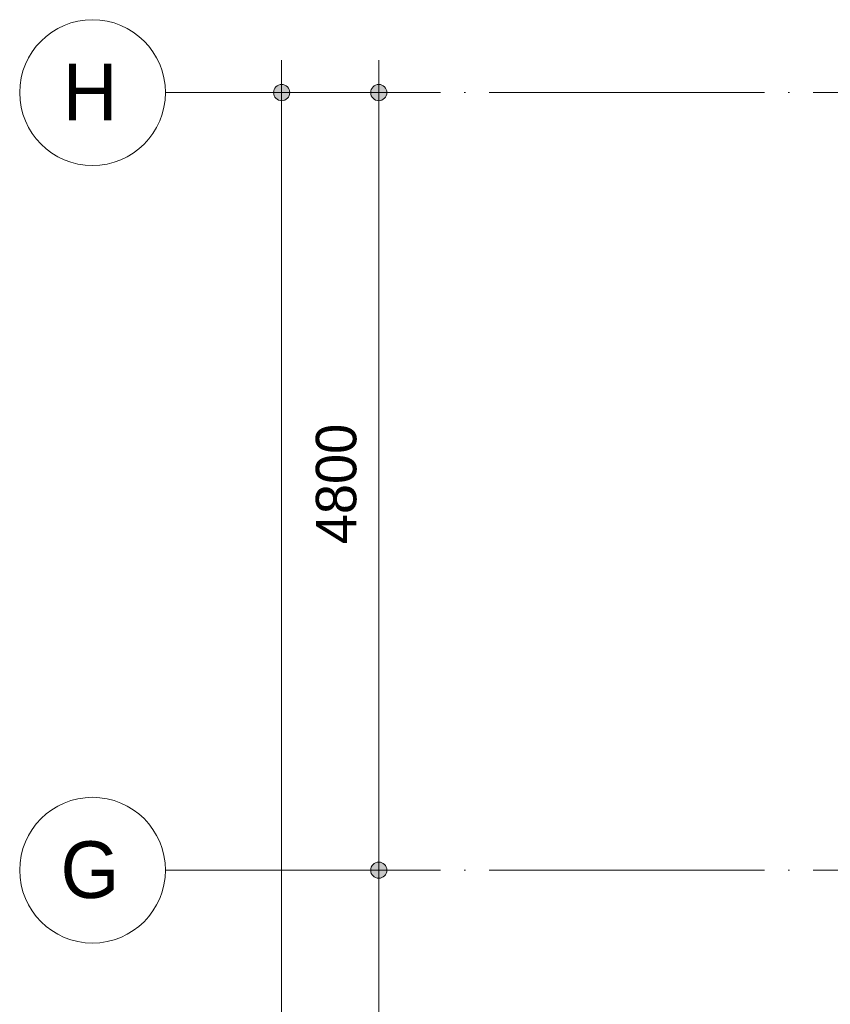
# Model space of a CAD drawing. Header units: millimetres. Extents: x -2900 to 56100, y -900 to 49332.
# Tile 18 of 35: x -2900 to 2107, y 32972 to 39050. Entities that reach past the tile are written whole.
import ezdxf

# ---------------------------------------------------------------- set-up
doc = ezdxf.new("R2010")
doc.units = ezdxf.units.MM
doc.linetypes.add('WSP_stramienlijn', pattern=[2000, 1700, -150, 0, -150])
for name, color, linetype, lineweight in [('00_maatvoering', 8, 'Continuous', 13), ('00_maatvoering-100', 8, 'Continuous', 13), ('07_stramien', 4, 'Continuous', 13)]:
    doc.layers.add(name, color=color, linetype=linetype, lineweight=lineweight)
doc.styles.add('Revittext', font='txt', dxfattribs={"height": 350})
doc.styles.add('Revittext_1', font='txt', dxfattribs={"height": 250})
doc.dimstyles.new('WSP_25_-_transparant', dxfattribs={"dimscale": 304.8, "dimtxt": 252.223969, "dimasz": 1.312336, "dimexe": 0.656168, "dimexo": 0.0625, "dimgap": 0.213255, "dimtad": 1, "dimdec": 0, "dimzin": 0, "dimdsep": 46, "dimtxsty": 'Revittext_1', "dimblk1": 'DOTSMALL', "dimblk2": 'DOTSMALL', "dimsah": 1, "dimcen": 0.09, "dimdle": 0.656168, "dimazin": 0, "dimtfac": 1, "dimtdec": 4, "dimtix": 1, "dimtmove": 0, "dimatfit": 3, "dimfxl": 0.656168, "dimfxlon": 1, "dimtvp": 1, "dimtolj": 1, "dimtzin": 0, "dimarcsym": 2})

# ---------------------------------------------------------------- blocks, each defined once
blk = doc.blocks.new('Grid - Stramienbol 9_0mm-3500-beg gr - plot - 100')
at = {"layer": '07_stramien'}
blk.add_circle((0, 0), 4.5, dxfattribs=at)
blk = doc.blocks.new('DIMBLOCK18-beg gr - plot - 100')
at = {"layer": '00_maatvoering-100'}
h = blk.add_hatch(color=256, dxfattribs=at)
edge = h.paths.add_edge_path()
edge.add_arc((-1282, 38600), 50, 0, 360)
h = blk.add_hatch(color=256, dxfattribs=at)
edge = h.paths.add_edge_path()
edge.add_arc((-1282, 19400), 50, 0, 360)
for p, q in [((-1282, 38800), (-1282, 19400)), ((-1082, 38600), (-1482, 38600)), ((-1282, 38600), (-1082, 38600)), ((-1082, 19400), (-1482, 19400)), ((-1282, 19400), (-1082, 19400))]:
    blk.add_line(p, q, dxfattribs=at)
for centre in [(-1282, 38600), (-1282, 19400)]:
    blk.add_circle(centre, 50, dxfattribs=at)
at = {"layer": '00_maatvoering-100', "color": 0, "insert": (-1670.8, 28515), "char_height": 250, "width": 1164.111, "attachment_point": 1, "rotation": 90, "line_spacing_factor": 0.931288, "style": 'Revittext_1'}
blk.add_mtext('19200', dxfattribs=at)
blk = doc.blocks.new('_DotSmall')
at = {"color": 0, "linetype": 'ByBlock', "const_width": 0.5}
blk.add_lwpolyline([(-0.0625, 0, 1), (0.0625, 0, 1)], format="xyb", close=True, dxfattribs=at)
blk = doc.blocks.new('DIMBLOCK20-beg gr - plot - 100')
at = {"layer": '00_maatvoering-100'}
h = blk.add_hatch(color=256, dxfattribs=at)
edge = h.paths.add_edge_path()
edge.add_arc((-682, 38600), 50, 0, 360)
h = blk.add_hatch(color=256, dxfattribs=at)
edge = h.paths.add_edge_path()
edge.add_arc((-682, 33800), 50, 0, 360)
for p, q in [((-682, 38800), (-682, 33800)), ((-482, 38600), (-882, 38600)), ((-682, 38600), (-482, 38600)), ((-482, 33800), (-882, 33800)), ((-682, 33800), (-482, 33800))]:
    blk.add_line(p, q, dxfattribs=at)
for centre in [(-682, 38600), (-682, 33800)]:
    blk.add_circle(centre, 50, dxfattribs=at)
at = {"layer": '00_maatvoering-100', "color": 0, "insert": (-1070.8, 35812), "char_height": 250, "width": 931.288, "attachment_point": 1, "rotation": 90, "line_spacing_factor": 0.931288, "style": 'Revittext_1'}
blk.add_mtext('4800', dxfattribs=at)
blk = doc.blocks.new('DIMBLOCK21-beg gr - plot - 100')
at = {"layer": '00_maatvoering-100'}
h = blk.add_hatch(color=256, dxfattribs=at)
edge = h.paths.add_edge_path()
edge.add_arc((-682, 33800), 50, 0, 360)
h = blk.add_hatch(color=256, dxfattribs=at)
edge = h.paths.add_edge_path()
edge.add_arc((-682, 29000), 50, 0, 360)
for p, q in [((-482, 33800), (-882, 33800)), ((-682, 33800), (-682, 29000)), ((-682, 33800), (-482, 33800)), ((-482, 29000), (-882, 29000)), ((-682, 29000), (-482, 29000))]:
    blk.add_line(p, q, dxfattribs=at)
for centre in [(-682, 33800), (-682, 29000)]:
    blk.add_circle(centre, 50, dxfattribs=at)
at = {"layer": '00_maatvoering-100', "color": 0, "insert": (-1070.8, 31012), "char_height": 250, "width": 931.288, "attachment_point": 1, "rotation": 90, "line_spacing_factor": 0.931288, "style": 'Revittext_1'}
blk.add_mtext('4800', dxfattribs=at)

msp = doc.modelspace()

# ---------------------------------------------------------------- linework, layer by layer
at = {"layer": '07_stramien', "linetype": 'WSP_stramienlijn'}
for p, q in [((-2000, 38600), (55200, 38600)), ((-2000, 33800), (55200, 33800))]:
    msp.add_line(p, q, dxfattribs=at)

# ---------------------------------------------------------------- block references
at = {"layer": '07_stramien', "xscale": 99.99999999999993, "yscale": 99.99999999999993, "zscale": 99.99999999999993, "rotation": 269.9999999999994}
for p in [(-2450, 38600), (-2450, 33800)]:
    msp.add_blockref('Grid - Stramienbol 9_0mm-3500-beg gr - plot - 100', p, dxfattribs=at)

# ---------------------------------------------------------------- texts
at = {"layer": '07_stramien', "char_height": 350, "attachment_point": 1, "style": 'Revittext'}
for s, insert, width in [('H', (-2634.6, 38778.3), 432.911), ('G', (-2647.6, 33978.3), 464.979)]:
    msp.add_mtext(s, dxfattribs=dict(at, insert=insert, width=width))

# ---------------------------------------------------------------- dimensions: what is measured, and where the dimension line sits
at = {"layer": '00_maatvoering'}
for base, p1, p2, override, picture, middle in [((-1282, 19400), (-1082, 38600), (-1082, 19400), {"dimpost": '<>', "dimfxl": 19200}, 'DIMBLOCK18-beg gr - plot - 100', (-1474.7, 29000)), ((-682, 33800), (-482, 38600), (-482, 33800), {"dimpost": '<>', "dimfxl": 4800}, 'DIMBLOCK20-beg gr - plot - 100', (-874.7, 36200)), ((-682, 29000), (-482, 33800), (-482, 29000), {"dimpost": '<>', "dimfxl": 4800}, 'DIMBLOCK21-beg gr - plot - 100', (-874.7, 31400))]:
    dim = msp.add_linear_dim(base=base, p1=p1, p2=p2, angle=90, dimstyle='WSP_25_-_transparant', override=override, dxfattribs=at)
    dim.commit()
    dim.dimension.update_dxf_attribs({"geometry": picture, "text_midpoint": middle})

doc.saveas('drawing.dxf')
